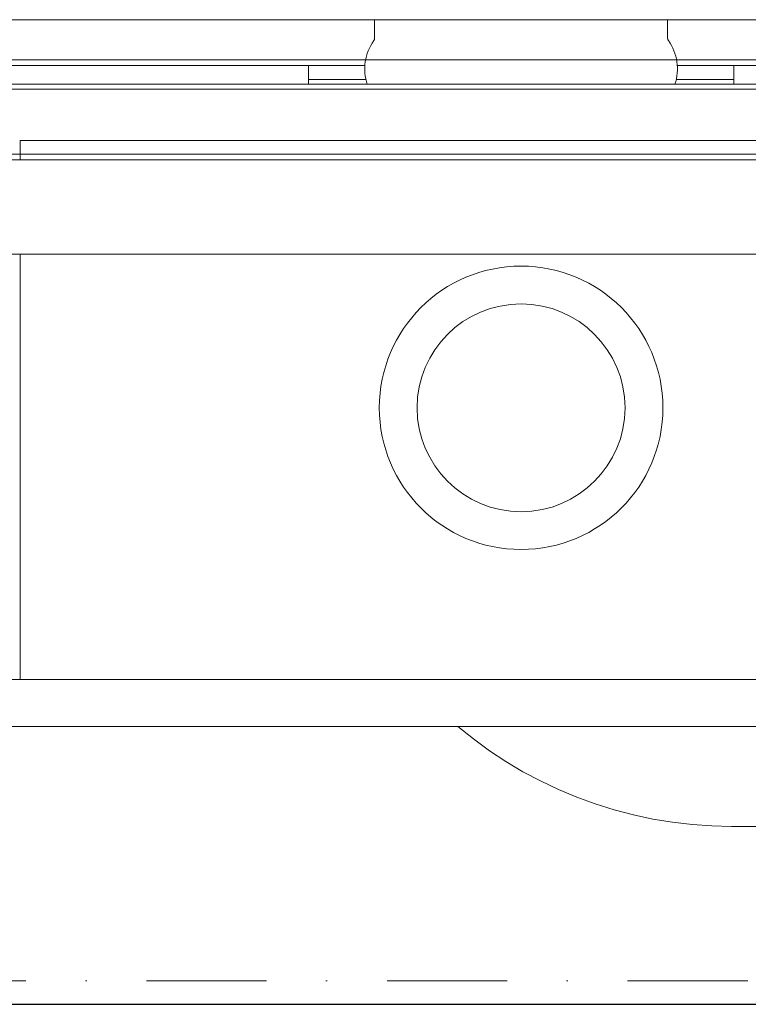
# Model space of a CAD drawing. Header units: millimetres. Extents: x -1893473 to 942156, y -568027 to 942944.
# Tile 205 of 256: x 152373 to 152527, y -464744 to -464536. Entities that reach past the tile are written whole.
import ezdxf
from ezdxf.enums import TextEntityAlignment as Align

# ---------------------------------------------------------------- set-up
doc = ezdxf.new("R2010")
doc.units = ezdxf.units.MM
doc.header["$LTSCALE"] = 0.2
doc.linetypes.add('DASHDOT', pattern=[25.4, 12.7, -6.35, 0, -6.35])
doc.layers.get('0').update_dxf_attribs({"lineweight": 0})
for name, color, linetype, lineweight in [('!! 0_ Istn-sciany', 7, 'Continuous', 30), ('!! 0_Opis_pom', 9, 'Continuous', 13), ('!! 0_Osie', 1, 'DASHDOT', 13), ('!! 1_OPIS POM NOWE', 140, 'Continuous', 5), ('!! 2 ZABUDOWA GK-MDF', 54, 'Continuous', 13), ('!! 2_wypos-sanitarne', 240, 'Continuous', 9), ('P-Opis nadproża', 150, 'Continuous', 9), ('P-Osie', 1, 'DASHDOT', 18)]:
    doc.layers.add(name, color=color, linetype=linetype, lineweight=lineweight)
doc.layers.add('!!_@ wypos sanit nd', color=7, linetype='Continuous', lineweight=0, plot=False)
doc.styles.add('ARIAL', font='tahoma.ttf')

# ---------------------------------------------------------------- blocks, each defined once
blk = doc.blocks.new('A$C5ec76950')
at = {"lineweight": 0}
blk.add_line((-142.1, 0), (142.1, 0), dxfattribs=at)
blk = doc.blocks.new('A$Cff2eaf8b')
for points in [[(-0.18941, 0.08863), (-0.04454, 0.08863), (-0.04035, 0.08853), (-0.03617, 0.08824), (-0.032, 0.08775), (-0.02786, 0.08707), (-0.02376, 0.08619), (-0.0197, 0.08513), (-0.0157, 0.08388), (-0.01176, 0.08244), (-0.00789, 0.08082), (-0.0041, 0.07902), (-0.0004, 0.07705), (0.0032, 0.0749), (0.0067, 0.0726), (0.01009, 0.07012), (0.01337, 0.0675)], [(0.16493, 0.0675), (-0.16477, 0.0675)], [(-0.11847, -0.0325), (-0.11847, 0.0575), (0.11153, 0.0575), (0.11153, -0.0325)], [(0.10602, 0.0575), (0.10602, -0.0325)], [(-0.16, -0.0355), (-0.16, -0.0325), (0.16, -0.0325), (0.16, -0.0355)], [(0.16, -0.0555), (0.157, -0.0525), (0.16, -0.0525), (-0.16, -0.0525), (-0.157, -0.0525), (-0.16, -0.0555)], [(0.10602, -0.0525), (0.10602, -0.05658), (-0.11847, -0.05658)], [(-0.045, -0.0725), (-0.045, -0.0685)], [(0.045, -0.0685), (0.045, -0.0725)], [(-0.03305, -0.0725), (-0.16, -0.0725), (-0.16, -0.0695)], [(-0.045, -0.0695), (-0.03283, -0.0695)], [(0.03283, -0.0695), (0.045, -0.0695)], [(0.16, -0.0695), (0.16, -0.0725), (0.03305, -0.0725)]]:
    blk.add_lwpolyline(points)
blk.add_lwpolyline([(-0.11847, -0.0685), (0.11153, -0.0685), (0.11153, -0.0675), (-0.11847, -0.0675)], close=True)
blk.add_lwpolyline([(-0.04, -0.0685), (-0.03255, -0.0685, 0.236962), (-0.03118, -0.07775, -0.154353), (-0.031, -0.07832), (-0.031, -0.08218), (0.031, -0.08218), (0.031, -0.07832, -0.154353), (0.03118, -0.07775, 0.236962), (0.03255, -0.0685), (0.04, -0.0685)], format="xyb")
for radius in [0.03, 0.022]:
    blk.add_circle((0, 0), radius)
blk = doc.blocks.new('BLOK OSI')
at = {"layer": 'P-Osie'}
blk.add_lwpolyline([(48639.258, -194702.088), (55442.285, -194702.088)], dxfattribs=at)
blk = doc.blocks.new('A$C2EB40A8D')
at = {"layer": '!! 0_ Istn-sciany'}
blk.add_lwpolyline([(-11771.12989, 29657.51397), (-10171.12989, 29657.51397)], dxfattribs=at)
at = {"layer": '!! 2 ZABUDOWA GK-MDF'}
for points in [[(-11771.12989, 29857.51397), (-10761.12989, 29857.51397)], [(-11771.12989, 29837.51397), (-10761.12989, 29837.51397)]]:
    blk.add_lwpolyline(points, dxfattribs=at)
at = {"layer": '!! 0_Osie', "xscale": 10, "yscale": 10, "zscale": 10}
blk.add_blockref('BLOK OSI', (-516748.24414, 1976683.397), dxfattribs=at)
at = {"layer": '!! 2_wypos-sanitarne', "rotation": 180}
blk.add_blockref('A$C5ec76950', (-11188.90708, 29865.99847), dxfattribs=at)
at = {"layer": '!!_@ wypos sanit nd', "xscale": 1000, "yscale": 1000, "zscale": 1000, "rotation": 180}
blk.add_blockref('A$Cff2eaf8b', (-11188.90708, 29783.81847), dxfattribs=at)
at = {"layer": '!! 0_Opis_pom', "ltscale": 0.7, "style": 'ARIAL'}
for tag, p in [('B1,21', (-891.77727, 31796.97458)), ('A1,16', (-13651.31084, 31587.95236)), ('B1,19', (-5798.61305, 31587.22944)), ('B1/17', (-9701.43347, 31565.05244)), ('1,23', (10805.41388, 31565.05244)), ('1,22', (4526.58954, 31507.65132)), ('A1,1', (-16866.13618, 31459.3792)), ('B1,18', (-7791.62894, 31330.08444)), ('B1,20', (-2961.4347, 31167.05787)), ('A1,6', (-19287.17717, 30923.71998)), ('B1,1', (14135.63445, 30913.92963)), ('B1,3', (17346.74696, 30023.81022)), ('B1,4', (29817.71501, 29157.67457)), ('A1,5', (-23454.5385, 28820.77901)), ('A1,2', (-17502.57721, 28602.57524)), ('B1,2D', (2616.16402, 28559.52261)), ('A1,15', (-13651.31084, 28261.46046)), ('B1,4', (29883.58177, 28158.35876)), ('B1,2B', (18801.54781, 27650.12382)), ('B1,2A', (13086.7373, 27376.04393)), ('A1,3', (-16846.27912, 25980.40356)), ('B1,8', (9089.53994, 25356.27639)), ('B1,6', (31915.87888, 23754.79829)), ('A1,4', (-24010.17576, 23559.17399)), ('B1,14', (-11621.32288, 23261.44183)), ('B1,13', (-3080.55208, 22924.09997)), ('B1,5', (29245.49088, 22896.69268)), ('B1,10', (3982.60923, 22874.21277)), ('B1,9', (5634.43488, 22623.92098)), ('B1,2C', (13327.26639, 22378.5328)), ('B1,7', (16398.41175, 22348.28836)), ('B1,11', (5553.20442, 20939.83877)), ('B1,12', (3693.27174, 20628.72148)), ('C1,3', (5969.08376, 16336.01084)), ('C1,2', (11955.93711, 11671.55655)), ('C1,1', (15659.17205, 11415.94196)), ('C1,4', (5140.00888, 9205.5831)), ('C1,5', (5680.4486, 6154.54995)), ('C1,10', (16327.05085, 6080.66085)), ('C1,9', (16526.57171, 3173.45283)), ('C1,6', (6367.37903, 2771.84181)), ('D0,18', (-1981.87701, -110.73158)), ('D0,7', (-13531.42299, -1159.67649)), ('C1,7', (7275.77161, -1303.00991)), ('D0,17', (2064.87671, -1345.69113)), ('D0,3', (-9324.21674, -1442.63631)), ('D0,6', (-17529.61851, -1957.37463)), ('D0,10', (-21369.4432, -2140.60378)), ('D,09', (-12990.08379, -2746.32902)), ('D0,2', (-5516.19514, -3101.87722)), ('D0,16', (2266.73061, -3284.15369)), ('D0,8', (-14357.79539, -3567.69719)), ('D0,5', (-10461.54478, -3629.26575)), ('D0,4', (-8396.53404, -4353.7937)), ('D0,15', (1974.41895, -5205.84774)), ('D0,1', (-5633.49598, -5662.48534)), ('D0,11', (-23334.09291, -6045.78706)), ('D0,12', (-22436.85763, -9302.9678)), ('D0,13', (-22436.85763, -11581.16526)), ('D0,14', (-13645.94445, -11884.57769))]:
    blk.add_attdef(tag, text='', height=119.68, dxfattribs=at).set_placement(p, align=Align.MIDDLE_CENTER)
at = {"layer": '!! 1_OPIS POM NOWE', "style": 'ARIAL'}
for tag, p in [('C1.7A', (7769.3756, 685.765)), ('C1.7C', (7655.80151, -2045.04756)), ('C1.8B', (10935.93068, -2107.41983)), ('C1.8A', (13897.39715, -2120.69016)), ('C1.7B', (8274.43201, -3270.18959)), ('E1.2', (16701.02923, -5331.07351)), ('E1.5E', (21974.23379, -5463.99012)), ('E1.5D', (24989.27391, -5785.36474)), ('E1.1', (8357.81567, -5851.01076)), ('E1.5C', (25222.53959, -6394.64172)), ('E1.5B', (27694.70831, -7009.86571)), ('E1.6', (5279.46063, -8141.28746)), ('E1.5A', (25547.9555, -8495.18994)), ('E1.5G', (23977.19473, -9792.46695)), ('E1.5F', (22414.7084, -9822.66389)), ('E1,4', (13935.69867, -10458.20073)), ('E1.5L', (28030.8296, -11267.7725)), ('E1.3', (5639.18862, -11994.01941)), ('E1.5H', (23988.49716, -12231.38049)), ('E1.5K', (27714.73934, -12977.98364)), ('E1.5I', (22290.68736, -13989.9049)), ('E1.5J', (27095.71534, -16088.17469))]:
    blk.add_attdef(tag, text='', height=119.68, dxfattribs=at).set_placement(p, align=Align.MIDDLE_CENTER)

msp = doc.modelspace()

# ---------------------------------------------------------------- block references
at = {"layer": 'P-Opis nadproża', "color": 4}
msp.add_blockref('A$C2EB40A8D', (163667.94092, -494401.63474), dxfattribs=at)

doc.saveas('drawing.dxf')
